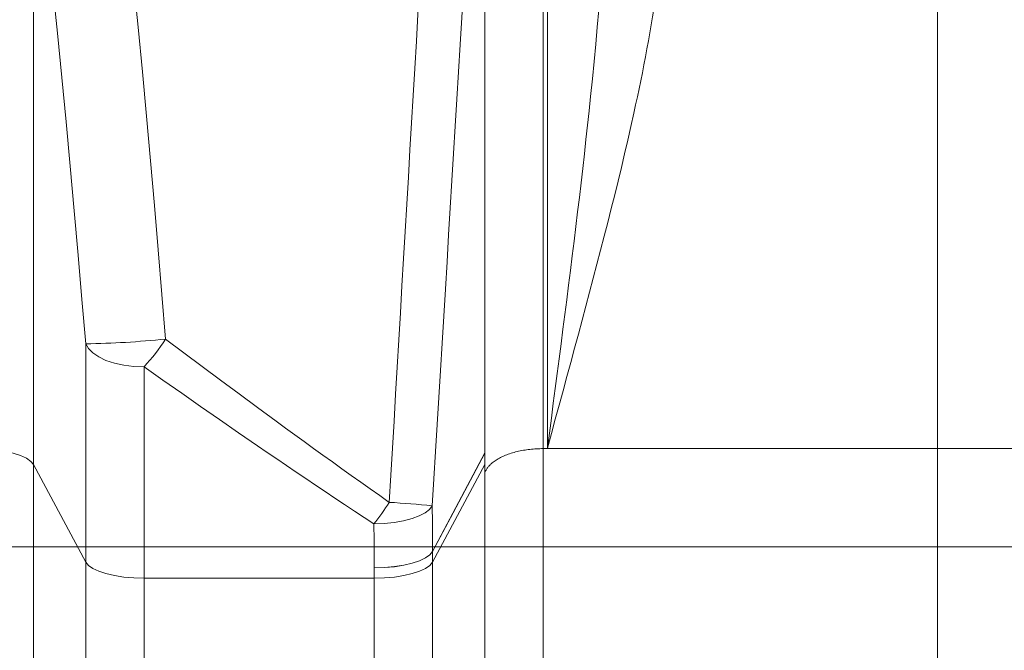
# Model space of a CAD drawing. Extents: x 193 to 943, y 26 to 526.
# Tile 226 of 256: x 403.67 to 408.66, y 115.01 to 118.2. Entities that reach past the tile are written whole.
import ezdxf
from ezdxf.lldxf.tags import DXFTag

# ---------------------------------------------------------------- set-up
doc = ezdxf.new("R2010")
doc.units = 0
doc.layers.get('0').update_dxf_attribs({"lineweight": 25})
doc.layers.add('KG4_HLS_S_____ZEICHNEN_LEER', color=7, linetype='Punkte_Nova', lineweight=40, true_color=0xadadad)
doc.layers.add('KG4_HLS_SYA', color=7, linetype='Continuous', lineweight=25)
doc.layers.add('KG4_HLS_TEXTE', color=7, linetype='Continuous', lineweight=13)
tags = doc.linetypes.add('Punkte_Nova', pattern=[4.8, 0.4, 0.2, -4, 0.2]).pattern_tags.tags
tags[10:11] = [DXFTag(74, 4), DXFTag(75, 0), DXFTag(340, '0'), DXFTag(46, 0.0), DXFTag(50, 0.0), DXFTag(44, 0.0), DXFTag(45, 0.0)]
tags[8:9] = [DXFTag(74, 4), DXFTag(75, 0), DXFTag(340, '0'), DXFTag(46, 0.0), DXFTag(50, 0.0), DXFTag(44, 0.0), DXFTag(45, 0.0)]
tags[6:7] = [DXFTag(74, 4), DXFTag(75, 0), DXFTag(340, '0'), DXFTag(46, 0.0), DXFTag(50, 0.0), DXFTag(44, 0.0), DXFTag(45, 0.0)]
tags[4:5] = [DXFTag(74, 4), DXFTag(75, 0), DXFTag(340, '0'), DXFTag(46, 0.0), DXFTag(50, 0.0), DXFTag(44, 0.0), DXFTag(45, 0.0)]
tags = doc.linetypes.add('STRICHPUNKT2', pattern=[12.7, 6.35, -3.175, 0, -3.175]).pattern_tags.tags
tags[10:11] = [DXFTag(74, 4), DXFTag(75, 0), DXFTag(340, '0'), DXFTag(46, 0.0), DXFTag(50, 0.0), DXFTag(44, 0.0), DXFTag(45, 0.0)]
tags[8:9] = [DXFTag(74, 4), DXFTag(75, 0), DXFTag(340, '0'), DXFTag(46, 0.0), DXFTag(50, 0.0), DXFTag(44, 0.0), DXFTag(45, 0.0)]
tags[6:7] = [DXFTag(74, 4), DXFTag(75, 0), DXFTag(340, '0'), DXFTag(46, 0.0), DXFTag(50, 0.0), DXFTag(44, 0.0), DXFTag(45, 0.0)]
tags[4:5] = [DXFTag(74, 4), DXFTag(75, 0), DXFTag(340, '0'), DXFTag(46, 0.0), DXFTag(50, 0.0), DXFTag(44, 0.0), DXFTag(45, 0.0)]

# ---------------------------------------------------------------- blocks, each defined once
blk = doc.blocks.new('Spline-A069HYI07N', base_point=(406.0233, 115.9064))
at = {"color": 0, "lineweight": -2}
for p, q in [((406.0234, 115.9436), (406.0233, 115.9402)), ((406.0233, 115.9402), (406.0233, 115.9368)), ((406.0233, 115.9368), (406.0233, 115.9333)), ((406.0233, 115.9333), (406.0233, 115.9299)), ((406.0233, 115.9299), (406.0233, 115.9265)), ((406.0233, 115.9265), (406.0233, 115.9231)), ((406.0233, 115.9231), (406.0233, 115.9198)), ((406.0233, 115.9198), (406.0233, 115.9164)), ((406.0233, 115.9164), (406.0233, 115.9131)), ((406.0233, 115.9131), (406.0233, 115.9098)), ((406.0233, 115.9098), (406.0233, 115.9064)), ((406.0234, 115.9471), (406.0234, 115.9436))]:
    blk.add_line(p, q, dxfattribs=at)
blk = doc.blocks.new('Kreis-A069HYI27N', base_point=(406.0225, 115.9456))
at = {"color": 0, "lineweight": -2}
blk.add_ellipse((406.0634, 115.9236), major_axis=(-0.04, 0.0235), ratio=1, start_param=0, end_param=0.037604, dxfattribs=at)
blk = doc.blocks.new('Spline-A069HYIA7N', base_point=(406.0233, 115.9064))
at = {"color": 0, "lineweight": -2}
for p, q in [((406.1555, 116.0033), (406.163, 116.0056)), ((406.163, 116.0056), (406.1707, 116.0078)), ((406.1707, 116.0078), (406.1784, 116.0098)), ((406.1784, 116.0098), (406.1862, 116.0118)), ((406.1862, 116.0118), (406.194, 116.0136)), ((406.194, 116.0136), (406.202, 116.0153)), ((406.202, 116.0153), (406.2101, 116.017)), ((406.2101, 116.017), (406.2183, 116.0185)), ((406.2183, 116.0185), (406.2264, 116.0198)), ((406.2264, 116.0198), (406.2346, 116.0211)), ((406.2346, 116.0211), (406.2428, 116.0222)), ((406.2428, 116.0222), (406.2511, 116.0232)), ((406.2511, 116.0232), (406.2595, 116.0241)), ((406.2595, 116.0241), (406.2679, 116.0248)), ((406.2679, 116.0248), (406.2762, 116.0254)), ((406.2762, 116.0254), (406.2845, 116.0258)), ((406.2845, 116.0258), (406.2928, 116.0262)), ((406.2928, 116.0262), (406.3012, 116.0265)), ((406.3012, 116.0265), (406.3096, 116.0267)), ((406.3096, 116.0267), (406.3179, 116.0269)), ((406.0598, 115.9541), (406.0644, 115.9579)), ((406.0644, 115.9579), (406.0693, 115.9616)), ((406.0693, 115.9616), (406.0744, 115.9652)), ((406.0744, 115.9652), (406.0797, 115.9687)), ((406.0797, 115.9687), (406.0853, 115.9722)), ((406.0853, 115.9722), (406.091, 115.9756)), ((406.091, 115.9756), (406.0965, 115.9786)), ((406.0965, 115.9786), (406.1023, 115.9817)), ((406.1023, 115.9817), (406.1082, 115.9846)), ((406.1082, 115.9846), (406.1142, 115.9874)), ((406.1142, 115.9874), (406.1204, 115.9902)), ((406.1204, 115.9902), (406.1268, 115.9929)), ((406.1268, 115.9929), (406.1337, 115.9956)), ((406.1337, 115.9956), (406.1408, 115.9983)), ((406.1408, 115.9983), (406.1481, 116.0008)), ((406.1481, 116.0008), (406.1555, 116.0033)), ((406.0233, 115.9064), (406.0247, 115.9094)), ((406.0247, 115.9094), (406.0262, 115.9125)), ((406.0262, 115.9125), (406.0277, 115.9155)), ((406.0277, 115.9155), (406.0292, 115.9185)), ((406.0292, 115.9185), (406.0309, 115.9215)), ((406.0309, 115.9215), (406.0327, 115.9245)), ((406.0327, 115.9245), (406.0345, 115.9272)), ((406.0345, 115.9272), (406.0365, 115.9299)), ((406.0365, 115.9299), (406.0385, 115.9326)), ((406.0385, 115.9326), (406.0407, 115.9352)), ((406.0407, 115.9352), (406.0429, 115.9378)), ((406.0429, 115.9378), (406.0453, 115.9404)), ((406.0453, 115.9404), (406.0475, 115.9427)), ((406.0475, 115.9427), (406.0498, 115.9451)), ((406.0498, 115.9451), (406.0522, 115.9474)), ((406.0522, 115.9474), (406.0547, 115.9496)), ((406.0547, 115.9496), (406.0572, 115.9519)), ((406.0572, 115.9519), (406.0598, 115.9541))]:
    blk.add_line(p, q, dxfattribs=at)
blk = doc.blocks.new('Polylinie-A069HYIQ7N', base_point=(403.4395, 115.9456))
at = {"color": 0, "lineweight": -2}
for p, q in [((403.4916, 116.0254), (403.4395, 116.0269)), ((403.5421, 116.021), (403.4916, 116.0254)), ((403.5895, 116.0137), (403.5421, 116.021)), ((403.6323, 116.0039), (403.5895, 116.0137)), ((403.6693, 115.9917), (403.6323, 116.0039)), ((403.6993, 115.9777), (403.6693, 115.9917)), ((403.7214, 115.9621), (403.6993, 115.9777)), ((403.7349, 115.9456), (403.7214, 115.9621))]:
    blk.add_line(p, q, dxfattribs=at)
blk = doc.blocks.new('Spline-A069HYYM7N', base_point=(406.0225, 115.9471))
at = {"color": 0, "lineweight": -2}
for p, q in [((406.0225, 116.0048), (406.0225, 116.0048)), ((406.0225, 116.0048), (406.0225, 116.0048)), ((406.0225, 116.0048), (406.0225, 116.0048)), ((406.0225, 116.0048), (406.0226, 116.0048)), ((406.0226, 116.0048), (406.0226, 116.0047)), ((406.0226, 116.0047), (406.0226, 116.0047)), ((406.0226, 116.0047), (406.0226, 116.0047)), ((406.0226, 116.0047), (406.0226, 116.0047)), ((406.0226, 116.0047), (406.0226, 116.0046)), ((406.0226, 116.0046), (406.0226, 116.0046)), ((406.0226, 116.0046), (406.0226, 116.0046)), ((406.0226, 116.0046), (406.0226, 116.0045)), ((406.0226, 116.0045), (406.0227, 116.0041)), ((406.0227, 116.0041), (406.0227, 116.0036)), ((406.0227, 116.0036), (406.0227, 116.0031)), ((406.0227, 116.0031), (406.0228, 116.0025)), ((406.0228, 116.0025), (406.0228, 116.0019)), ((406.0228, 116.0019), (406.0228, 116.0013)), ((406.0228, 116.0013), (406.0229, 115.9973)), ((406.0229, 115.9973), (406.023, 115.9932)), ((406.023, 115.9932), (406.0231, 115.9891)), ((406.0231, 115.9891), (406.0231, 115.985)), ((406.0231, 115.985), (406.0232, 115.9809)), ((406.0232, 115.9809), (406.0232, 115.9767)), ((406.0232, 115.9767), (406.0233, 115.9718)), ((406.0233, 115.9718), (406.0233, 115.9669)), ((406.0233, 115.9669), (406.0233, 115.962)), ((406.0233, 115.962), (406.0233, 115.957)), ((406.0233, 115.957), (406.0233, 115.952)), ((406.0233, 115.952), (406.0234, 115.9471))]:
    blk.add_line(p, q, dxfattribs=at)
blk = doc.blocks.new('Spline-A069HYZ87N', base_point=(406.3395, 116.0269))
at = {"color": 0, "lineweight": -2}
for p, q in [((406.9269, 118.6484), (406.9304, 118.6874)), ((406.9197, 118.5702), (406.9234, 118.6093)), ((406.9234, 118.6093), (406.9269, 118.6484)), ((406.9158, 118.531), (406.9197, 118.5702)), ((406.9116, 118.4917), (406.9158, 118.531)), ((406.9022, 118.4128), (406.9071, 118.4523)), ((406.9071, 118.4523), (406.9116, 118.4917)), ((406.8969, 118.373), (406.9022, 118.4128)), ((406.8912, 118.3332), (406.8969, 118.373)), ((406.8852, 118.2932), (406.8912, 118.3332)), ((406.8724, 118.2129), (406.8789, 118.2531)), ((406.8789, 118.2531), (406.8852, 118.2932)), ((406.8657, 118.1729), (406.8724, 118.2129)), ((406.8587, 118.1328), (406.8657, 118.1729)), ((406.8516, 118.0926), (406.8587, 118.1328)), ((406.8366, 118.0118), (406.8442, 118.0523)), ((406.8442, 118.0523), (406.8516, 118.0926)), ((406.8288, 117.9713), (406.8366, 118.0118)), ((406.8208, 117.9307), (406.8288, 117.9713)), ((406.8126, 117.89), (406.8208, 117.9307)), ((406.8042, 117.8492), (406.8126, 117.89)), ((406.7868, 117.7672), (406.7956, 117.8083)), ((406.7956, 117.8083), (406.8042, 117.8492)), ((406.7778, 117.7261), (406.7868, 117.7672)), ((406.7627, 117.6578), (406.7778, 117.7261)), ((406.747, 117.5892), (406.7627, 117.6578)), ((406.731, 117.5204), (406.747, 117.5892)), ((406.7146, 117.4513), (406.731, 117.5204)), ((406.6979, 117.382), (406.7146, 117.4513)), ((406.6808, 117.3124), (406.6979, 117.382)), ((406.6634, 117.2426), (406.6808, 117.3124)), ((406.6457, 117.1726), (406.6634, 117.2426)), ((406.6277, 117.1023), (406.6457, 117.1726)), ((406.6095, 117.0318), (406.6277, 117.1023)), ((406.591, 116.961), (406.6095, 117.0318)), ((406.5724, 116.89), (406.591, 116.961)), ((406.5537, 116.8195), (406.5724, 116.89)), ((406.5348, 116.7488), (406.5537, 116.8195)), ((406.5158, 116.6779), (406.5348, 116.7488)), ((406.4967, 116.6067), (406.5158, 116.6779)), ((406.4774, 116.5353), (406.4967, 116.6067)), ((406.458, 116.4637), (406.4774, 116.5353)), ((406.4385, 116.3919), (406.458, 116.4637)), ((406.419, 116.3199), (406.4385, 116.3919)), ((406.3994, 116.2477), (406.419, 116.3199)), ((406.3797, 116.1752), (406.3994, 116.2477)), ((406.36, 116.1026), (406.3797, 116.1752)), ((406.3403, 116.0297), (406.36, 116.1026)), ((406.3395, 116.0269), (406.3396, 116.0274)), ((406.3396, 116.0274), (406.3398, 116.0279)), ((406.3398, 116.0279), (406.3399, 116.0283)), ((406.3399, 116.0283), (406.34, 116.0288)), ((406.34, 116.0288), (406.3402, 116.0293)), ((406.3402, 116.0293), (406.3403, 116.0297))]:
    blk.add_line(p, q, dxfattribs=at)
blk = doc.blocks.new('Spline-A069HYZQ7N', base_point=(406.3395, 116.0269))
at = {"color": 0, "lineweight": -2}
for p, q in [((406.635, 118.8528), (406.6308, 118.7669)), ((406.6308, 118.7669), (406.6266, 118.681)), ((406.6266, 118.681), (406.6221, 118.5951)), ((406.6221, 118.5951), (406.6172, 118.5089)), ((406.6172, 118.5089), (406.6119, 118.4227)), ((406.6119, 118.4227), (406.606, 118.3361)), ((406.606, 118.3361), (406.5995, 118.2492)), ((406.5995, 118.2492), (406.5923, 118.162)), ((406.5923, 118.162), (406.5845, 118.0745)), ((406.5845, 118.0745), (406.5763, 117.9869)), ((406.5763, 117.9869), (406.5676, 117.899)), ((406.5676, 117.899), (406.5587, 117.811)), ((406.5587, 117.811), (406.5511, 117.7383)), ((406.5511, 117.7383), (406.5433, 117.6654)), ((406.5433, 117.6654), (406.5353, 117.5924)), ((406.5353, 117.5924), (406.5272, 117.5193)), ((406.5272, 117.5193), (406.5189, 117.4461)), ((406.5189, 117.4461), (406.5104, 117.3727)), ((406.5104, 117.3727), (406.5018, 117.2992)), ((406.5018, 117.2992), (406.493, 117.2256)), ((406.493, 117.2256), (406.4841, 117.1518)), ((406.4841, 117.1518), (406.475, 117.0779)), ((406.475, 117.0779), (406.4658, 117.004)), ((406.4658, 117.004), (406.4566, 116.9298)), ((406.4566, 116.9298), (406.4472, 116.8555)), ((406.4472, 116.8555), (406.4377, 116.781)), ((406.4377, 116.781), (406.4281, 116.7064)), ((406.4281, 116.7064), (406.4185, 116.6317)), ((406.4185, 116.6317), (406.4088, 116.5569)), ((406.4088, 116.5569), (406.3991, 116.482)), ((406.3991, 116.482), (406.3893, 116.4069)), ((406.3893, 116.4069), (406.3795, 116.3317)), ((406.3795, 116.3317), (406.3696, 116.2564)), ((406.3696, 116.2564), (406.3597, 116.181)), ((406.3597, 116.181), (406.3498, 116.1055)), ((406.3498, 116.1055), (406.3399, 116.0298)), ((406.3396, 116.0274), (406.3395, 116.0269)), ((406.3397, 116.0284), (406.3396, 116.0279)), ((406.3396, 116.0279), (406.3396, 116.0274)), ((406.3398, 116.0289), (406.3397, 116.0284)), ((406.3399, 116.0298), (406.3398, 116.0294)), ((406.3398, 116.0294), (406.3398, 116.0289))]:
    blk.add_line(p, q, dxfattribs=at)
blk = doc.blocks.new('Polylinie-A069HZ147N', base_point=(405.4618, 115.3706))
at = {"color": 0, "lineweight": -2}
for p, q in [((405.6916, 115.4057), (405.6547, 115.3936)), ((405.7216, 115.4198), (405.6916, 115.4057)), ((405.7437, 115.4354), (405.7216, 115.4198)), ((405.7573, 115.4519), (405.7437, 115.4354)), ((405.5139, 115.3721), (405.4618, 115.3706)), ((405.5644, 115.3765), (405.5139, 115.3721)), ((405.6118, 115.3838), (405.5644, 115.3765)), ((405.6547, 115.3936), (405.6118, 115.3838))]:
    blk.add_line(p, q, dxfattribs=at)
blk = doc.blocks.new('Polylinie-A069HZ1A7N', base_point=(404.0002, 115.3706))
at = {"color": 0, "lineweight": -2}
for p, q in [((404.0137, 115.4354), (404.0002, 115.4519)), ((404.0358, 115.4198), (404.0137, 115.4354)), ((404.0658, 115.4057), (404.0358, 115.4198)), ((404.1028, 115.3936), (404.0658, 115.4057)), ((404.1456, 115.3838), (404.1028, 115.3936)), ((404.193, 115.3765), (404.1456, 115.3838)), ((404.2435, 115.3721), (404.193, 115.3765)), ((404.2956, 115.3706), (404.2435, 115.3721))]:
    blk.add_line(p, q, dxfattribs=at)
blk = doc.blocks.new('Spline-A069HZ2E7N', base_point=(406.0225, 116.0048))
at = {"color": 0, "lineweight": -2}
blk.add_line((406.0225, 116.0048), (406.0225, 116.0048), dxfattribs=at)
blk.add_line((406.0225, 116.0048), (406.0225, 116.0048), dxfattribs=at)
blk.add_line((406.0225, 116.0048), (406.0225, 116.0048), dxfattribs=at)
blk.add_line((406.0225, 116.0048), (406.0225, 116.0048), dxfattribs=at)
blk.add_line((406.0225, 116.0048), (406.0225, 116.0048), dxfattribs=at)
blk.add_line((406.0225, 116.0048), (406.0225, 116.0048), dxfattribs=at)
blk.add_line((406.0225, 116.0048), (406.0225, 116.0048), dxfattribs=at)
blk.add_line((406.0225, 116.0048), (406.0225, 116.0048), dxfattribs=at)
blk.add_line((406.0225, 116.0048), (406.0225, 116.0048), dxfattribs=at)
blk.add_line((406.0225, 116.0048), (406.0225, 116.0048), dxfattribs=at)
blk.add_line((406.0225, 116.0048), (406.0225, 116.0048), dxfattribs=at)
blk.add_line((406.0225, 116.0048), (406.0225, 116.0048), dxfattribs=at)
blk.add_line((406.0225, 116.0048), (406.0225, 116.0048), dxfattribs=at)
blk.add_line((406.0225, 116.0048), (406.0225, 116.0048), dxfattribs=at)
blk.add_line((406.0225, 116.0048), (406.0225, 116.0048), dxfattribs=at)
blk.add_line((406.0225, 116.0048), (406.0225, 116.0048), dxfattribs=at)
blk.add_line((406.0225, 116.0048), (406.0225, 116.0048), dxfattribs=at)
blk.add_line((406.0225, 116.0048), (406.0225, 116.0048), dxfattribs=at)
blk.add_line((406.0225, 116.0048), (406.0225, 116.0048), dxfattribs=at)
blk.add_line((406.0225, 116.0048), (406.0225, 116.0048), dxfattribs=at)
blk.add_line((406.0225, 116.0048), (406.0225, 116.0048), dxfattribs=at)
blk.add_line((406.0225, 116.0048), (406.0225, 116.0048), dxfattribs=at)
blk = doc.blocks.new('Polylinie-A069HZ2I7N', base_point=(405.7573, 115.506))
at = {"color": 0, "lineweight": -2}
for p, q in [((405.8615, 115.7019), (406.0225, 116.0046)), ((405.7573, 115.506), (405.8615, 115.7019))]:
    blk.add_line(p, q, dxfattribs=at)
blk = doc.blocks.new('Spline-A069HZ2O7N', base_point=(403.7349, 116.5573))
at = {"color": 0, "lineweight": -2}
for p, q in [((403.7349, 119.2517), (403.76, 119.0276)), ((403.76, 119.0276), (403.7849, 118.8034)), ((403.7849, 118.8034), (403.8095, 118.5792)), ((403.8095, 118.5792), (403.8336, 118.355)), ((403.8336, 118.355), (403.857, 118.1306)), ((403.857, 118.1306), (403.8796, 117.9062)), ((403.8796, 117.9062), (403.9012, 117.6815)), ((403.9012, 117.6815), (403.922, 117.4568)), ((403.922, 117.4568), (403.9421, 117.232)), ((403.9421, 117.232), (403.9617, 117.0071)), ((403.9617, 117.0071), (403.981, 116.7822)), ((403.981, 116.7822), (404.0002, 116.5573))]:
    blk.add_line(p, q, dxfattribs=at)
blk = doc.blocks.new('Ellipse-A069HZ2Q7N', base_point=(405.8249, 116.872))
at = {"color": 0, "lineweight": -2, "extrusion": (0, 0, -1)}
blk.add_ellipse((408.6117, 195.8848), major_axis=(10.9255, 194.031), ratio=0.009348, start_param=1.971281, end_param=1.996086, dxfattribs=at)
blk = doc.blocks.new('Ellipse-A069HZ2S7N', base_point=(405.7562, 115.4874))
at = {"color": 0, "lineweight": -2, "extrusion": (0, 0, -1)}
blk.add_ellipse((404.382, 112.8922), major_axis=(0.4642, 7.7996), ratio=0.16599, start_param=1.187505, end_param=1.219164, dxfattribs=at)
blk = doc.blocks.new('Polylinie-A069HZ2U7N', base_point=(406.0225, 116.0048))
at = {"color": 0, "lineweight": -2}
for p, q in [((406.0225, 116.005), (406.0225, 116.005)), ((406.0225, 116.005), (406.0225, 116.0049)), ((406.0225, 116.0049), (406.0225, 116.0049)), ((406.0225, 116.0049), (406.0225, 116.0049)), ((406.0225, 116.0049), (406.0225, 116.0049)), ((406.0225, 116.0049), (406.0225, 116.0048)), ((406.0225, 116.0048), (406.0225, 116.0048)), ((406.0225, 116.0048), (406.0225, 116.0048))]:
    blk.add_line(p, q, dxfattribs=at)
blk = doc.blocks.new('Kreis-A069HZ2Y7N', base_point=(406.0225, 116.0046))
at = {"color": 0, "lineweight": -2}
blk.add_ellipse((405.7513, 116.0048), major_axis=(0.2712, -0.0002), ratio=1, start_param=0, end_param=0.001227, dxfattribs=at)
blk = doc.blocks.new('Kreis-A069HZ307N', base_point=(405.7573, 115.506))
at = {"color": 0, "lineweight": -2}
blk.add_ellipse((405.4861, 115.5061), major_axis=(0.2711, -0.0002), ratio=1, start_param=0, end_param=0.00134, dxfattribs=at)
blk = doc.blocks.new('Spline-A069HZD87N', base_point=(404.1465, 116.5818))
at = {"color": 0, "lineweight": -2}
for p, q in [((404.1709, 119.0623), (404.1465, 119.2875)), ((404.1952, 118.8371), (404.1709, 119.0623)), ((404.2191, 118.6118), (404.1952, 118.8371)), ((404.2426, 118.3866), (404.2191, 118.6118)), ((404.2653, 118.1612), (404.2426, 118.3866)), ((404.2873, 117.9357), (404.2653, 118.1612)), ((404.3084, 117.7102), (404.2873, 117.9357)), ((404.3286, 117.4847), (404.3084, 117.7102)), ((404.3481, 117.259), (404.3286, 117.4847)), ((404.3672, 117.0333), (404.3481, 117.259)), ((404.3859, 116.8076), (404.3672, 117.0333)), ((404.4045, 116.5818), (404.3859, 116.8076))]:
    blk.add_line(p, q, dxfattribs=at)
blk = doc.blocks.new('Spline-A069HZDA7N', base_point=(404.4045, 115.7547))
at = {"color": 0, "lineweight": -2}
for p, q in [((404.4975, 116.5124), (404.4045, 116.5818)), ((404.5907, 116.443), (404.4975, 116.5124)), ((404.6839, 116.3736), (404.5907, 116.443)), ((404.7774, 116.3042), (404.6839, 116.3736)), ((404.8712, 116.2349), (404.7774, 116.3042)), ((404.9654, 116.1656), (404.8712, 116.2349)), ((405.0125, 116.1311), (404.9654, 116.1656)), ((405.0598, 116.0966), (405.0125, 116.1311)), ((405.1072, 116.0622), (405.0598, 116.0966)), ((405.1547, 116.0278), (405.1072, 116.0622)), ((405.2023, 115.9934), (405.1547, 116.0278)), ((405.25, 115.9592), (405.2023, 115.9934)), ((405.2979, 115.925), (405.25, 115.9592)), ((405.3458, 115.8908), (405.2979, 115.925)), ((405.3938, 115.8568), (405.3458, 115.8908)), ((405.4419, 115.8227), (405.3938, 115.8568)), ((405.49, 115.7887), (405.4419, 115.8227)), ((405.5382, 115.7547), (405.49, 115.7887))]:
    blk.add_line(p, q, dxfattribs=at)
blk = doc.blocks.new('Ellipse-A069HZDC7N', base_point=(405.6053, 116.894))
at = {"color": 0, "lineweight": -2, "extrusion": (0, 0, -1)}
blk.add_ellipse((408.3162, 195.9019), major_axis=(10.6295, 194.031), ratio=0.009097, start_param=1.971309, end_param=1.996114, dxfattribs=at)
blk = doc.blocks.new('Polylinie-A069HZDW7N', base_point=(405.4618, 115.4229))
at = {"color": 0, "lineweight": -2}
for p, q in [((405.7437, 115.489), (405.7573, 115.506)), ((405.6547, 115.4464), (405.6916, 115.4588)), ((405.6916, 115.4588), (405.7216, 115.4731)), ((405.7216, 115.4731), (405.7437, 115.489)), ((405.4618, 115.4229), (405.5139, 115.4244)), ((405.5139, 115.4244), (405.5644, 115.4289)), ((405.5644, 115.4289), (405.6118, 115.4363)), ((405.6118, 115.4363), (405.6547, 115.4464))]:
    blk.add_line(p, q, dxfattribs=at)
blk = doc.blocks.new('Polylinie-A069HZE07N', base_point=(404.0002, 116.4406))
at = {"color": 0, "lineweight": -2}
for p, q in [((404.0002, 116.5573), (404.0137, 116.5335)), ((404.0137, 116.5335), (404.0358, 116.5112)), ((404.0358, 116.5112), (404.0658, 116.4911)), ((404.0658, 116.4911), (404.1028, 116.4736)), ((404.1028, 116.4736), (404.1456, 116.4595)), ((404.1456, 116.4595), (404.193, 116.4491)), ((404.193, 116.4491), (404.2435, 116.4427)), ((404.2435, 116.4427), (404.2956, 116.4406))]:
    blk.add_line(p, q, dxfattribs=at)
blk = doc.blocks.new('Polylinie-A069HZE47N', base_point=(405.4618, 115.4229))
at = {"color": 0, "lineweight": -2}
for p, q in [((405.7437, 115.4894), (405.7573, 115.5063)), ((405.6547, 115.4466), (405.6916, 115.4591)), ((405.6916, 115.4591), (405.7216, 115.4735)), ((405.7216, 115.4735), (405.7437, 115.4894)), ((405.4618, 115.4229), (405.5139, 115.4245)), ((405.5139, 115.4245), (405.5644, 115.4291)), ((405.5644, 115.4291), (405.6118, 115.4365)), ((405.6118, 115.4365), (405.6547, 115.4466))]:
    blk.add_line(p, q, dxfattribs=at)
blk = doc.blocks.new('Polylinie-A069HZE67N', base_point=(405.4608, 115.6453))
at = {"color": 0, "lineweight": -2}
for p, q in [((405.7206, 115.7017), (405.7427, 115.7191)), ((405.7427, 115.7191), (405.7563, 115.7376)), ((405.5634, 115.6525), (405.6108, 115.6609)), ((405.6108, 115.6609), (405.6537, 115.6721)), ((405.6537, 115.6721), (405.6906, 115.6859)), ((405.6906, 115.6859), (405.7206, 115.7017)), ((405.4608, 115.6453), (405.5129, 115.6473)), ((405.5129, 115.6473), (405.5634, 115.6525))]:
    blk.add_line(p, q, dxfattribs=at)
blk = doc.blocks.new('Ellipse-A069HZE87N', base_point=(405.4608, 115.3989))
at = {"color": 0, "lineweight": -2, "extrusion": (0, 0, -1)}
blk.add_ellipse((404.0865, 112.9093), major_axis=(0.4652, 7.4996), ratio=0.17258, start_param=1.186677, end_param=1.218337, dxfattribs=at)
blk = doc.blocks.new('Kreis-A069HZEA7N', base_point=(405.5381, 115.7376))
at = {"color": 0, "lineweight": -2}
blk.add_ellipse((405.2816, 111.0817), major_axis=(0.4747, 4.6559), ratio=1, start_param=0, end_param=0.046748, dxfattribs=at)
blk = doc.blocks.new('Kreis-A069HZEC7N', base_point=(405.4608, 115.6453))
at = {"color": 0, "lineweight": -2}
blk.add_ellipse((404.3898, 116.4843), major_axis=(1.071, -0.839), ratio=1, start_param=0, end_param=0.098541, dxfattribs=at)
blk = doc.blocks.new('Spline-A069HZEI7N', base_point=(404.2956, 115.6453))
at = {"color": 0, "lineweight": -2}
for p, q in [((404.2956, 116.4406), (404.3911, 116.3739)), ((404.3911, 116.3739), (404.4867, 116.3072)), ((404.4867, 116.3072), (404.5824, 116.2406)), ((404.5824, 116.2406), (404.6784, 116.174)), ((404.6784, 116.174), (404.7746, 116.1074)), ((404.7746, 116.1074), (404.8712, 116.041)), ((404.8712, 116.041), (404.9198, 116.0077)), ((404.9198, 116.0077), (404.9684, 115.9745)), ((404.9684, 115.9745), (405.0172, 115.9414)), ((405.0172, 115.9414), (405.0661, 115.9082)), ((405.0661, 115.9082), (405.1151, 115.8752)), ((405.1151, 115.8752), (405.1642, 115.8422)), ((405.1642, 115.8422), (405.2134, 115.8092)), ((405.2134, 115.8092), (405.2628, 115.7764)), ((405.2628, 115.7764), (405.3122, 115.7436)), ((405.3122, 115.7436), (405.3617, 115.7108)), ((405.3617, 115.7108), (405.4113, 115.678)), ((405.4113, 115.678), (405.4608, 115.6453))]:
    blk.add_line(p, q, dxfattribs=at)
blk = doc.blocks.new('Kreis-A069HZEM7N', base_point=(404.2956, 116.4406))
at = {"color": 0, "lineweight": -2}
blk.add_ellipse((403.589, 117.098), major_axis=(0.7066, -0.6574), ratio=1, start_param=0, end_param=0.185075, dxfattribs=at)
blk = doc.blocks.new('Kreis-A069HZES7N', base_point=(404.0002, 116.5573))
at = {"color": 0, "lineweight": -2}
blk.add_ellipse((403.9226, 121.1809), major_axis=(0.0775, -4.6236), ratio=1, start_param=0, end_param=0.087631, dxfattribs=at)

msp = doc.modelspace()

# ---------------------------------------------------------------- linework, layer by layer
at = {"layer": 'KG4_HLS_S_____ZEICHNEN_LEER', "lineweight": 9, "ltscale": 0.13}
msp.add_line((408.3162, 123.5197), (408.3162, 111.0667), dxfattribs=at)
at = {"layer": 'KG4_HLS_SYA', "color": 8, "linetype": 'Continuous', "lineweight": 9, "ltscale": 0.13, "true_color": 0x808080}
for p, q in [((406.318, 116.0269), (406.318, 121.2143)), ((406.3395, 121.203), (406.3395, 116.0269)), ((406.0225, 120.145), (406.0225, 116.0048)), ((403.7349, 115.9456), (403.7349, 119.2517)), ((404.0002, 116.5573), (404.0002, 115.4519)), ((404.2956, 115.3706), (404.2956, 116.4406)), ((406.0225, 116.005), (405.7573, 115.5063)), ((406.0225, 116.005), (406.0225, 116.005)), ((406.0225, 116.0046), (406.0225, 116.0048)), ((406.0225, 116.0046), (406.0225, 116.0046)), ((406.0225, 116.0046), (406.0225, 115.9456)), ((406.3179, 116.0269), (406.3395, 116.0269)), ((406.3179, 89.9376), (406.3179, 116.0269)), ((406.3395, 116.0269), (409.5429, 116.0269)), ((403.7349, 109.0509), (403.7349, 115.9456)), ((403.7349, 115.9456), (404.0002, 115.4519)), ((405.7573, 115.4519), (406.0225, 115.9456)), ((406.0225, 115.9456), (406.0225, 109.0509)), ((405.7573, 115.4519), (405.7573, 115.506)), ((404.0002, 115.4519), (404.0002, 109.2749)), ((405.4618, 115.4229), (405.4618, 115.3706)), ((405.7573, 109.2749), (405.7573, 115.4519)), ((404.2956, 109.2656), (404.2956, 115.3706)), ((404.2956, 115.3706), (405.4618, 115.3706)), ((405.4618, 115.3706), (405.4618, 109.2656))]:
    msp.add_line(p, q, dxfattribs=at)
at = {"layer": 'KG4_HLS_TEXTE', "color": 8, "linetype": 'STRICHPUNKT2', "lineweight": 9, "ltscale": 0.13, "true_color": 0x808080}
msp.add_line((283.5156, 115.529), (424.3787, 115.529), dxfattribs=at)

# ---------------------------------------------------------------- block references
at = {"layer": 'KG4_HLS_SYA', "color": 8, "linetype": 'Continuous', "lineweight": 9, "ltscale": 0.13, "true_color": 0x808080}
for name, p in [('Ellipse-A069HZDC7N', (405.6053, 116.894)), ('Ellipse-A069HZ2Q7N', (405.8249, 116.872)), ('Spline-A069HZ2O7N', (403.7349, 116.5573)), ('Spline-A069HZD87N', (404.1465, 116.5818)), ('Spline-A069HYZQ7N', (406.3395, 116.0269)), ('Spline-A069HYZ87N', (406.3395, 116.0269)), ('Kreis-A069HZES7N', (404.0002, 116.5573)), ('Polylinie-A069HZE07N', (404.0002, 116.4406)), ('Kreis-A069HZEM7N', (404.2956, 116.4406)), ('Spline-A069HZDA7N', (404.4045, 115.7547)), ('Spline-A069HZEI7N', (404.2956, 115.6453)), ('Polylinie-A069HYIQ7N', (403.4395, 115.9456)), ('Polylinie-A069HZ2I7N', (405.7573, 115.506)), ('Polylinie-A069HZ2U7N', (406.0225, 116.0048)), ('Kreis-A069HZ2Y7N', (406.0225, 116.0046)), ('Spline-A069HYYM7N', (406.0225, 115.9471)), ('Spline-A069HZ2E7N', (406.0225, 116.0048)), ('Spline-A069HYIA7N', (406.0233, 115.9064)), ('Kreis-A069HYI27N', (406.0225, 115.9456)), ('Spline-A069HYI07N', (406.0233, 115.9064)), ('Kreis-A069HZEC7N', (405.4608, 115.6453)), ('Polylinie-A069HZE67N', (405.4608, 115.6453)), ('Kreis-A069HZEA7N', (405.5381, 115.7376)), ('Ellipse-A069HZ2S7N', (405.7562, 115.4874)), ('Ellipse-A069HZE87N', (405.4608, 115.3989)), ('Polylinie-A069HZE47N', (405.4618, 115.4229)), ('Polylinie-A069HZDW7N', (405.4618, 115.4229)), ('Kreis-A069HZ307N', (405.7573, 115.506)), ('Polylinie-A069HZ1A7N', (404.0002, 115.3706)), ('Polylinie-A069HZ147N', (405.4618, 115.3706))]:
    msp.add_blockref(name, p, dxfattribs=at)

doc.saveas('drawing.dxf')
